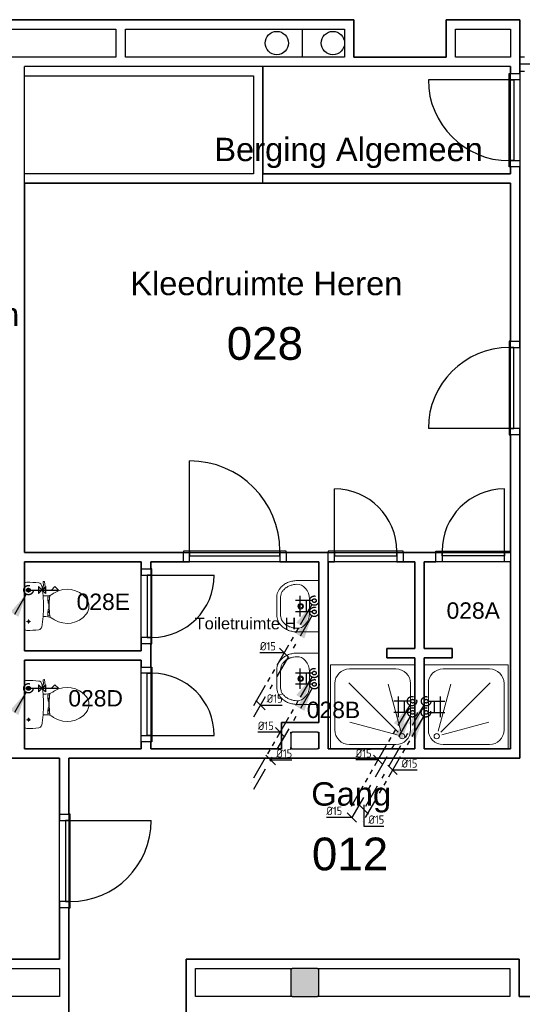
# Model space of a CAD drawing. Header units: millimetres. Extents: x -110 to 230337154, y -20 to 1103899040.
# Tile 10 of 58: x 115150626 to 115156002, y 551923120 to 551933652. Entities that reach past the tile are written whole.
import ezdxf

# ---------------------------------------------------------------- set-up
doc = ezdxf.new("R2010")
doc.units = ezdxf.units.MM
doc.header["$LTSCALE"] = 50
for name, pattern in [('2322109', [10, 5, -2, 1, -2]), ('2322109_a', [10, 5, -2, 1, -2]), ('2322110', [10, 5, -1, 1, -1, 1, -1]), ('2322110_a', [10, 5, -1, 1, -1, 1, -1])]:
    doc.linetypes.add(name, pattern=pattern)
doc.layers.get('0').update_dxf_attribs({"lineweight": 5})
for name, color, linetype in [('ONDERLEGGER BOUWKUNDIG', 7, 'Continuous'), ('WL531---', 5, '2322109'), ('WL532---', 1, '2322110'), ('WM531---', 1, 'Continuous'), ('WM532---', 1, 'Continuous')]:
    doc.layers.add(name, color=color, linetype=linetype)
doc.styles.add('Arial', font='arial.ttf', dxfattribs={"height": 5})
doc.styles.add('Arial_1', font='arial.ttf', dxfattribs={"height": 250})
doc.styles.add('DVD_VBC_Arial', font='arial.ttf')
doc.styles.add('STABICAD-018', font='ISOCP.SHX', dxfattribs={"height": 90})

# ---------------------------------------------------------------- blocks, each defined once
blk = doc.blocks.new('DVDVB_74_-S-_Toilet')
at = {"color": 0, "linetype": 'ByBlock', "lineweight": -2}
for p, q in [((248, 0), (-248, 0)), ((-143, -45), (-184, -45)), ((-163, -66), (-163, -24)), ((193, -45), (152, -45)), ((173, -65), (173, -25)), ((-111, -200), (-111, -230)), ((111, -230), (111, -200)), ((178, -192), (183, -206)), ((181, -202), (210, -196)), ((211, -197), (208, -187)), ((222, -205), (259, -200)), ((264, -204), (266, -210)), ((-101, -271), (-101, -250)), ((-101, -250), (-57, -250)), ((-67, -250), (-67, -268)), ((-57, -250), (-57, -267)), ((-57, -255), (-35, -255)), ((-35, -255), (-35, -260)), ((-35, -260), (35, -260)), ((35, -255), (35, -260)), ((57, -255), (35, -255)), ((57, -250), (57, -266)), ((101, -250), (57, -250)), ((67, -250), (67, -267)), ((101, -270), (101, -250)), ((262, -216), (210, -224))]:
    blk.add_line(p, q, dxfattribs=at)
for centre in [(-163, -46), (173, -46)]:
    blk.add_circle(centre, 12, dxfattribs=at)
for centre, radius, start, end in [((-214, -28), 43.4, 141.7698, 181.0192), ((892, -28), 1150, 180, 186.3309), ((214, -28), 43.4, 358.9808, 38.2302), ((-893, -28), 1150, 353.6509, 0), ((-217, -151), 34, 186.3309, 259.2904), ((0, 994), 1200, 259.2904, 264.6981), ((0, 992), 1197, 264.6981, 275.3019), ((0, 994), 1200, 275.3019, 280.7271), ((207, -200), 25, 195.9272, 278.4779), ((220, -196), 10, 191.8886, 277.2238), ((217, -152), 33.5, 280.7271, 353.6509), ((260, -206), 5, 15.7398, 97.2238), ((241, -554), 450, 146.1571, 148.9077), ((-240, -231), 129, 326.1571, 0), ((-101, -292), 20, 96.9358, 142.58), ((9, -1192), 926, 84.3005, 96.9358), ((99, -290), 20, 37.7817, 84.3005), ((240, -231), 129, 180, 213.8429), ((-241, -554), 450, 31.0923, 33.8429), ((261, -212), 5, 278.4779, 15.7398), ((80, -457), 263, 148.9077, 230.8792), ((-81, -457), 263, 309.1208, 31.0923), ((0, -556), 135, 230.8792, 309.1208)]:
    blk.add_arc(centre, radius, start, end, dxfattribs=at)
blk = doc.blocks.new('DVDVB_74_-S-_Wasbak')
at = {"color": 0, "linetype": 'ByBlock', "lineweight": -2}
blk.add_line((-79, -100), (79, -100), dxfattribs=at)
for radius in [30, 20]:
    blk.add_circle((0, -196), radius, dxfattribs=at)
blk.add_ellipse((-96, -211), major_axis=(136, 40), ratio=0.751905, start_param=1.224555, end_param=2.997882, dxfattribs=at)
at = {"color": 0, "linetype": 'ByBlock', "lineweight": -2, "extrusion": (0, 0, -1)}
blk.add_ellipse((96, -211), major_axis=(-136, 40), ratio=0.751905, start_param=1.224555, end_param=2.997882, dxfattribs=at)
at = {"color": 0, "linetype": 'ByBlock', "lineweight": -2}
for points in [[(-275, 0), (-275, -118), (-275, -235)], [(275, 0), (0, 0), (-275, 0)], [(275, -236), (275, -118), (275, 0)], [(-92, -451), (0, -450), (91, -450)]]:
    blk.add_open_spline(points, degree=2, dxfattribs=at)
for points in [[(-275, -235), (-270, -456), (-92, -451)], [(91, -450), (270, -456), (275, -236)]]:
    blk.add_rational_spline(points, [1, 0.707108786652, 1], degree=2, dxfattribs=at)
blk.add_rational_spline([(235, -235), (231, -415), (92, -411), (92, -410), (91, -410), (0, -410), (-91, -410), (-92, -410), (-93, -411), (-231, -415), (-235, -235)], [1, 0.707108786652, 1, 1, 1, 1, 1, 1, 1, 0.707108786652, 1], degree=2, knots=[0, 0, 0, 0.2, 0.2, 0.4, 0.4, 0.6, 0.6, 0.8, 0.8, 1, 1, 1], dxfattribs=at)
blk = doc.blocks.new('DVDVB_74_-S-_Douchebak')
at = {"color": 0, "linetype": 'ByBlock', "lineweight": -2}
for p, q in [((0.225, 0.95), (0.775, 0.95)), ((0.05, 0.225), (0.05, 0.775)), ((0.166, 0.209), (0.316, 0.77)), ((0.784, 0.784), (0.199, 0.199)), ((0.95, 0.775), (0.95, 0.225)), ((0.209, 0.166), (0.77, 0.316)), ((0.775, 0.05), (0.225, 0.05))]:
    blk.add_line(p, q, dxfattribs=at)
at = {"color": 0, "linetype": 'ByBlock', "lineweight": -2, "flags": 128}
blk.add_lwpolyline([(0, 1), (0, 0), (1, 0), (1, 1)], close=True, dxfattribs=at)
at = {"color": 0, "linetype": 'ByBlock', "lineweight": -2}
blk.add_circle((0.15, 0.15), 0.0315, dxfattribs=at)
at = {"color": 0, "linetype": 'ByBlock', "lineweight": -2, "extrusion": (0, 0, -1)}
for centre, start, end in [((-0.225, 0.775), 0, 90), ((-0.775, 0.775), 90, 180), ((-0.225, 0.225), 270, 0), ((-0.775, 0.225), 180, 270)]:
    blk.add_arc(centre, 0.175, start, end, dxfattribs=at)
blk = doc.blocks.new('*U228')
at = {"color": 0, "linetype": '2322109'}
blk.add_circle((0, 0), 20, dxfattribs=at)
at = {"color": 1, "style": 'DVD_VBC_Arial'}
blk.add_attdef('PRODUCTCODE', (0, 0), '', height=1.8, dxfattribs=at)
at = {"color": 2, "style": 'DVD_VBC_Arial'}
for tag in ['CODE', 'CODE2', 'INDICATIONTEXT', 'LABEL', 'POSITIONCODE', 'SECTIONCODE']:
    blk.add_attdef(tag, (0, 0), '', height=1.2, dxfattribs=at)
blk = doc.blocks.new('*U229')
at = {"color": 0, "linetype": '2322110'}
blk.add_circle((0, 0), 20, dxfattribs=at)
at = {"color": 1, "style": 'DVD_VBC_Arial'}
blk.add_attdef('PRODUCTCODE', (0, 0), '', height=1.8, dxfattribs=at)
at = {"color": 2, "style": 'DVD_VBC_Arial'}
for tag in ['CODE', 'CODE2', 'INDICATIONTEXT', 'LABEL', 'POSITIONCODE', 'SECTIONCODE']:
    blk.add_attdef(tag, (0, 0), '', height=1.2, dxfattribs=at)
blk = doc.blocks.new('TAP_MIXER_BATH_120_COLD')
at = {"color": 0, "linetype": 'Continuous'}
for p, q in [((-50, 130), (170, 130)), ((0, 0), (0, 180)), ((120, 0), (120, 180)), ((0, 65), (120, 65))]:
    blk.add_line(p, q, dxfattribs=at)
blk = doc.blocks.new('*U230')
at = {"color": 0, "linetype": '2322109'}
blk.add_circle((0, 0), 20, dxfattribs=at)
at = {"color": 1, "style": 'DVD_VBC_Arial'}
blk.add_attdef('PRODUCTCODE', (0, 0), '', height=1.8, dxfattribs=at)
at = {"color": 2, "style": 'DVD_VBC_Arial'}
for tag in ['CODE', 'CODE2', 'INDICATIONTEXT', 'LABEL', 'POSITIONCODE', 'SECTIONCODE']:
    blk.add_attdef(tag, (0, 0), '', height=1.2, dxfattribs=at)
blk = doc.blocks.new('*U231')
at = {"color": 0, "linetype": '2322110'}
blk.add_circle((0, 0), 20, dxfattribs=at)
at = {"color": 1, "style": 'DVD_VBC_Arial'}
blk.add_attdef('PRODUCTCODE', (0, 0), '', height=1.8, dxfattribs=at)
at = {"color": 2, "style": 'DVD_VBC_Arial'}
for tag in ['CODE', 'CODE2', 'INDICATIONTEXT', 'LABEL', 'POSITIONCODE', 'SECTIONCODE']:
    blk.add_attdef(tag, (0, 0), '', height=1.2, dxfattribs=at)
blk = doc.blocks.new('*U232')
at = {"color": 0, "linetype": '2322109'}
blk.add_circle((0, 0), 20, dxfattribs=at)
at = {"color": 1, "style": 'DVD_VBC_Arial'}
blk.add_attdef('PRODUCTCODE', (0, 0), '', height=1.8, dxfattribs=at)
at = {"color": 2, "style": 'DVD_VBC_Arial'}
for tag in ['CODE', 'CODE2', 'INDICATIONTEXT', 'LABEL', 'POSITIONCODE', 'SECTIONCODE']:
    blk.add_attdef(tag, (0, 0), '', height=1.2, dxfattribs=at)
blk = doc.blocks.new('*U233')
at = {"color": 0, "linetype": '2322110'}
blk.add_circle((0, 0), 20, dxfattribs=at)
at = {"color": 1, "style": 'DVD_VBC_Arial'}
blk.add_attdef('PRODUCTCODE', (0, 0), '', height=1.8, dxfattribs=at)
at = {"color": 2, "style": 'DVD_VBC_Arial'}
for tag in ['CODE', 'CODE2', 'INDICATIONTEXT', 'LABEL', 'POSITIONCODE', 'SECTIONCODE']:
    blk.add_attdef(tag, (0, 0), '', height=1.2, dxfattribs=at)
blk = doc.blocks.new('*U234')
at = {"color": 0, "linetype": '2322109'}
blk.add_circle((0, 0), 20, dxfattribs=at)
at = {"color": 1, "style": 'DVD_VBC_Arial'}
blk.add_attdef('PRODUCTCODE', (0, 0), '', height=1.8, dxfattribs=at)
at = {"color": 2, "style": 'DVD_VBC_Arial'}
for tag in ['CODE', 'CODE2', 'INDICATIONTEXT', 'LABEL', 'POSITIONCODE', 'SECTIONCODE']:
    blk.add_attdef(tag, (0, 0), '', height=1.2, dxfattribs=at)
blk = doc.blocks.new('TAP_TOILET_COLD')
at = {"color": 0, "linetype": 'Continuous'}
for p, q in [((0, 300), (-37.5, 261)), ((-37.5, 261), (0, 225)), ((0, 0), (0, 300)), ((37.5, 162.5), (-37.5, 87.5)), ((-37.5, 162.5), (37.5, 87.5)), ((-37.5, 162.5), (37.5, 162.5)), ((-37.5, 87.5), (37.5, 87.5))]:
    blk.add_line(p, q, dxfattribs=at)
blk = doc.blocks.new('*U235')
at = {"color": 0, "linetype": '2322109'}
blk.add_circle((0, 0), 20, dxfattribs=at)
at = {"color": 1, "style": 'DVD_VBC_Arial'}
blk.add_attdef('PRODUCTCODE', (0, 0), '', height=1.8, dxfattribs=at)
at = {"color": 2, "style": 'DVD_VBC_Arial'}
for tag in ['CODE', 'CODE2', 'INDICATIONTEXT', 'LABEL', 'POSITIONCODE', 'SECTIONCODE']:
    blk.add_attdef(tag, (0, 0), '', height=1.2, dxfattribs=at)
blk = doc.blocks.new('*U425')
at = {"linetype": '2322109'}
blk.add_hatch(color=2, dxfattribs=at).paths.add_polyline_path([(-25, -43), (-107, -285), (-193, -235)], flags=0)
at = {"color": 0, "linetype": '2322109'}
blk.add_line((0, 0), (0, 0, 1), dxfattribs=at)
at = {"color": 2, "linetype": '2322109_a'}
blk.add_line((-25, -43, 1), (-675, -1169, 1), dxfattribs=at)
at = {"color": 2, "linetype": '2322109'}
blk.add_circle((0, 0, 1), 50, dxfattribs=at)
at = {"color": 2}
for tag, p, style in [('POSITIONCODE', (150, 150), 'DVD_VBC_Arial'), ('SECTIONCODE', (150, 150), 'DVD_VBC_Arial'), ('CODE', (0, 100), 'STABICAD-018'), ('FLOORCODE', (0, 0, -50), 'STABICAD-018')]:
    blk.add_attdef(tag, p, '', height=1.2, dxfattribs=dict(at, style=style))
blk = doc.blocks.new('*U424')
at = {"linetype": '2322109'}
blk.add_hatch(color=2, dxfattribs=at).paths.add_polyline_path([(-25, -43), (-107, -285), (-193, -235)], flags=0)
at = {"color": 0, "linetype": '2322109'}
blk.add_line((0, 0), (0, 0, 1), dxfattribs=at)
at = {"color": 2, "linetype": '2322109_a'}
blk.add_line((-25, -43, 1), (-675, -1169, 1), dxfattribs=at)
at = {"color": 2, "linetype": '2322109'}
blk.add_circle((0, 0, 1), 50, dxfattribs=at)
at = {"color": 2}
for tag, p, style in [('POSITIONCODE', (150, 150), 'DVD_VBC_Arial'), ('SECTIONCODE', (150, 150), 'DVD_VBC_Arial'), ('CODE', (0, 100), 'STABICAD-018'), ('FLOORCODE', (0, 0, -50), 'STABICAD-018')]:
    blk.add_attdef(tag, p, '', height=1.2, dxfattribs=dict(at, style=style))
blk = doc.blocks.new('*U413')
at = {"linetype": '2322110'}
blk.add_hatch(color=2, dxfattribs=at).paths.add_polyline_path([(-25, -43), (-107, -285), (-193, -235)], flags=0)
at = {"color": 0, "linetype": '2322110'}
blk.add_line((0, 0), (0, 0, 1), dxfattribs=at)
at = {"color": 2, "linetype": '2322110_a'}
blk.add_line((-25, -43, 1), (-675, -1169, 1), dxfattribs=at)
at = {"color": 2, "linetype": '2322110'}
blk.add_circle((0, 0, 1), 50, dxfattribs=at)
at = {"color": 2}
for tag, p, style in [('POSITIONCODE', (150, 150), 'DVD_VBC_Arial'), ('SECTIONCODE', (150, 150), 'DVD_VBC_Arial'), ('CODE', (0, 100), 'STABICAD-018'), ('FLOORCODE', (0, 0, -50), 'STABICAD-018')]:
    blk.add_attdef(tag, p, '', height=1.2, dxfattribs=dict(at, style=style))
blk = doc.blocks.new('*U404')
at = {"linetype": '2322109'}
blk.add_hatch(color=2, dxfattribs=at).paths.add_polyline_path([(-25, -43), (-107, -285), (-193, -235)], flags=0)
at = {"color": 0, "linetype": '2322109'}
blk.add_line((0, 0), (0, 0, 1), dxfattribs=at)
at = {"color": 2, "linetype": '2322109_a'}
blk.add_line((-25, -43, 1), (-675, -1169, 1), dxfattribs=at)
at = {"color": 2, "linetype": '2322109'}
blk.add_circle((0, 0, 1), 50, dxfattribs=at)
at = {"color": 2}
for tag, p, style in [('POSITIONCODE', (150, 150), 'DVD_VBC_Arial'), ('SECTIONCODE', (150, 150), 'DVD_VBC_Arial'), ('CODE', (0, 100), 'STABICAD-018'), ('FLOORCODE', (0, 0, -50), 'STABICAD-018')]:
    blk.add_attdef(tag, p, '', height=1.2, dxfattribs=dict(at, style=style))
blk = doc.blocks.new('*U412')
at = {"linetype": '2322110'}
blk.add_hatch(color=2, dxfattribs=at).paths.add_polyline_path([(-25, -43), (-107, -285), (-193, -235)], flags=0)
at = {"color": 0, "linetype": '2322110'}
blk.add_line((0, 0), (0, 0, 1), dxfattribs=at)
at = {"color": 2, "linetype": '2322110_a'}
blk.add_line((-25, -43, 1), (-675, -1169, 1), dxfattribs=at)
at = {"color": 2, "linetype": '2322110'}
blk.add_circle((0, 0, 1), 50, dxfattribs=at)
at = {"color": 2}
for tag, p, style in [('POSITIONCODE', (150, 150), 'DVD_VBC_Arial'), ('SECTIONCODE', (150, 150), 'DVD_VBC_Arial'), ('CODE', (0, 100), 'STABICAD-018'), ('FLOORCODE', (0, 0, -50), 'STABICAD-018')]:
    blk.add_attdef(tag, p, '', height=1.2, dxfattribs=dict(at, style=style))
blk = doc.blocks.new('*U405')
at = {"linetype": '2322109'}
blk.add_hatch(color=2, dxfattribs=at).paths.add_polyline_path([(-25, -43), (-107, -285), (-193, -235)], flags=0)
at = {"color": 0, "linetype": '2322109'}
blk.add_line((0, 0), (0, 0, 1), dxfattribs=at)
at = {"color": 2, "linetype": '2322109_a'}
blk.add_line((-25, -43, 1), (-675, -1169, 1), dxfattribs=at)
at = {"color": 2, "linetype": '2322109'}
blk.add_circle((0, 0, 1), 50, dxfattribs=at)
at = {"color": 2}
for tag, p, style in [('POSITIONCODE', (150, 150), 'DVD_VBC_Arial'), ('SECTIONCODE', (150, 150), 'DVD_VBC_Arial'), ('CODE', (0, 100), 'STABICAD-018'), ('FLOORCODE', (0, 0, -50), 'STABICAD-018')]:
    blk.add_attdef(tag, p, '', height=1.2, dxfattribs=dict(at, style=style))
blk = doc.blocks.new('*U407')
at = {"linetype": '2322109'}
blk.add_hatch(color=2, dxfattribs=at).paths.add_polyline_path([(-25, -43), (-107, -285), (-193, -235)], flags=0)
at = {"color": 0, "linetype": '2322109'}
blk.add_line((0, 0), (0, 0, 1), dxfattribs=at)
at = {"color": 2, "linetype": '2322109_a'}
blk.add_line((-25, -43, 1), (-675, -1169, 1), dxfattribs=at)
at = {"color": 2, "linetype": '2322109'}
blk.add_circle((0, 0, 1), 50, dxfattribs=at)
at = {"color": 2}
for tag, p, style in [('POSITIONCODE', (150, 150), 'DVD_VBC_Arial'), ('SECTIONCODE', (150, 150), 'DVD_VBC_Arial'), ('CODE', (0, 100), 'STABICAD-018'), ('FLOORCODE', (0, 0, -50), 'STABICAD-018')]:
    blk.add_attdef(tag, p, '', height=1.2, dxfattribs=dict(at, style=style))
blk = doc.blocks.new('*U411')
at = {"linetype": '2322110'}
blk.add_hatch(color=2, dxfattribs=at).paths.add_polyline_path([(-25, -43), (-107, -285), (-193, -235)], flags=0)
at = {"color": 0, "linetype": '2322110'}
blk.add_line((0, 0), (0, 0, 1), dxfattribs=at)
at = {"color": 2, "linetype": '2322110_a'}
blk.add_line((-25, -43, 1), (-675, -1169, 1), dxfattribs=at)
at = {"color": 2, "linetype": '2322110'}
blk.add_circle((0, 0, 1), 50, dxfattribs=at)
at = {"color": 2}
for tag, p, style in [('POSITIONCODE', (150, 150), 'DVD_VBC_Arial'), ('SECTIONCODE', (150, 150), 'DVD_VBC_Arial'), ('CODE', (0, 100), 'STABICAD-018'), ('FLOORCODE', (0, 0, -50), 'STABICAD-018')]:
    blk.add_attdef(tag, p, '', height=1.2, dxfattribs=dict(at, style=style))
blk = doc.blocks.new('*U410')
at = {"linetype": '2322110'}
blk.add_hatch(color=2, dxfattribs=at).paths.add_polyline_path([(-25, -43), (-107, -285), (-193, -235)], flags=0)
at = {"color": 0, "linetype": '2322110'}
blk.add_line((0, 0), (0, 0, 1), dxfattribs=at)
at = {"color": 2, "linetype": '2322110_a'}
blk.add_line((-25, -43, 1), (-675, -1169, 1), dxfattribs=at)
at = {"color": 2, "linetype": '2322110'}
blk.add_circle((0, 0, 1), 50, dxfattribs=at)
at = {"color": 2}
for tag, p, style in [('POSITIONCODE', (150, 150), 'DVD_VBC_Arial'), ('SECTIONCODE', (150, 150), 'DVD_VBC_Arial'), ('CODE', (0, 100), 'STABICAD-018'), ('FLOORCODE', (0, 0, -50), 'STABICAD-018')]:
    blk.add_attdef(tag, p, '', height=1.2, dxfattribs=dict(at, style=style))
blk = doc.blocks.new('*U408')
at = {"linetype": '2322109'}
blk.add_hatch(color=2, dxfattribs=at).paths.add_polyline_path([(-25, -43), (-107, -285), (-193, -235)], flags=0)
at = {"color": 0, "linetype": '2322109'}
blk.add_line((0, 0), (0, 0, 1), dxfattribs=at)
at = {"color": 2, "linetype": '2322109_a'}
blk.add_line((-25, -43, 1), (-675, -1169, 1), dxfattribs=at)
at = {"color": 2, "linetype": '2322109'}
blk.add_circle((0, 0, 1), 50, dxfattribs=at)
at = {"color": 2}
for tag, p, style in [('POSITIONCODE', (150, 150), 'DVD_VBC_Arial'), ('SECTIONCODE', (150, 150), 'DVD_VBC_Arial'), ('CODE', (0, 100), 'STABICAD-018'), ('FLOORCODE', (0, 0, -50), 'STABICAD-018')]:
    blk.add_attdef(tag, p, '', height=1.2, dxfattribs=dict(at, style=style))
blk = doc.blocks.new('*U414')
at = {"color": 0, "linetype": 'Continuous'}
for p, q in [((-43, 0), (-259, 0)), ((-50, 50), (50, -50)), ((0, 0), (-43, 0))]:
    blk.add_line(p, q, dxfattribs=at)
at = {"color": 0, "linetype": 'Continuous', "style": 'STABICAD-018'}
blk.add_text('%%c15', height=90, dxfattribs=at).set_placement((-259, 25))
at = {"color": 2, "style": 'DVD_VBC_Arial'}
blk.add_attdef('CODE', (0, 0), '', height=1.2, dxfattribs=at)
blk = doc.blocks.new('*U415')
at = {"color": 0, "linetype": 'Continuous'}
for p, q in [((50, -50), (-50, 50)), ((0, 0), (17, 0)), ((17, 0), (232, 0))]:
    blk.add_line(p, q, dxfattribs=at)
at = {"color": 0, "linetype": 'Continuous', "style": 'STABICAD-018'}
blk.add_text('%%c15', height=90, dxfattribs=at).set_placement((67, 25))
at = {"color": 2, "style": 'DVD_VBC_Arial'}
blk.add_attdef('CODE', (0, 0), '', height=1.2, dxfattribs=at)
blk = doc.blocks.new('*U416')
at = {"color": 0, "linetype": 'Continuous'}
for p, q in [((-22, 0), (-237, 0)), ((-50, 50), (50, -50)), ((0, 0), (-22, 0))]:
    blk.add_line(p, q, dxfattribs=at)
at = {"color": 0, "linetype": 'Continuous', "style": 'STABICAD-018'}
blk.add_text('%%c15', height=90, dxfattribs=at).set_placement((-237, 25))
at = {"color": 2, "style": 'DVD_VBC_Arial'}
blk.add_attdef('CODE', (0, 0), '', height=1.2, dxfattribs=at)
blk = doc.blocks.new('*U417')
at = {"color": 0, "linetype": 'Continuous'}
for p, q in [((50, -50), (-50, 50)), ((0, 0), (11, 0)), ((11, 0), (227, 0))]:
    blk.add_line(p, q, dxfattribs=at)
at = {"color": 0, "linetype": 'Continuous', "style": 'STABICAD-018'}
blk.add_text('%%c15', height=90, dxfattribs=at).set_placement((61, 25))
at = {"color": 2, "style": 'DVD_VBC_Arial'}
blk.add_attdef('CODE', (0, 0), '', height=1.2, dxfattribs=at)
blk = doc.blocks.new('*U418')
at = {"color": 0, "linetype": 'Continuous'}
for p, q in [((-23, 0), (-239, 0)), ((-50, 50), (50, -50)), ((0, 0), (-23, 0))]:
    blk.add_line(p, q, dxfattribs=at)
at = {"color": 0, "linetype": 'Continuous', "style": 'STABICAD-018'}
blk.add_text('%%c15', height=90, dxfattribs=at).set_placement((-239, 25))
at = {"color": 2, "style": 'DVD_VBC_Arial'}
blk.add_attdef('CODE', (0, 0), '', height=1.2, dxfattribs=at)
blk = doc.blocks.new('*U419')
at = {"color": 0, "linetype": 'Continuous'}
for p, q in [((-57, 0), (-272, 0)), ((0, 0), (-57, 0)), ((-50, 50), (50, -50))]:
    blk.add_line(p, q, dxfattribs=at)
at = {"color": 0, "linetype": 'Continuous', "style": 'STABICAD-018'}
blk.add_text('%%c15', height=90, dxfattribs=at).set_placement((-272, 25))
at = {"color": 2, "style": 'DVD_VBC_Arial'}
blk.add_attdef('CODE', (0, 0), '', height=1.2, dxfattribs=at)
blk = doc.blocks.new('*U420')
at = {"color": 0, "linetype": 'Continuous'}
for p, q in [((50, -50), (-50, 50)), ((0, 0), (45, 0)), ((45, 0), (261, 0))]:
    blk.add_line(p, q, dxfattribs=at)
at = {"color": 0, "linetype": 'Continuous', "style": 'STABICAD-018'}
blk.add_text('%%c15', height=90, dxfattribs=at).set_placement((95, 25))
at = {"color": 2, "style": 'DVD_VBC_Arial'}
blk.add_attdef('CODE', (0, 0), '', height=1.2, dxfattribs=at)
blk = doc.blocks.new('*U421')
at = {"color": 0, "linetype": 'Continuous'}
for p, q in [((50, -50), (-50, 50)), ((0, 50), (0, -179)), ((0, -179), (216, -179))]:
    blk.add_line(p, q, dxfattribs=at)
at = {"color": 0, "linetype": 'Continuous', "style": 'STABICAD-018'}
blk.add_text('%%c15', height=90, dxfattribs=at).set_placement((50, -154))
at = {"color": 2, "style": 'DVD_VBC_Arial'}
blk.add_attdef('CODE', (0, 0), '', height=1.2, dxfattribs=at)

msp = doc.modelspace()

# ---------------------------------------------------------------- hatches: boundary and pattern name
at = {"layer": 'ONDERLEGGER BOUWKUNDIG', "transparency": 33554559}
h = msp.add_hatch(color=256, dxfattribs=at)
h.dxf.hatch_style = 1
h.paths.add_polyline_path([(115153541, 551923202), (115153811, 551923202), (115153826, 551923217), (115153826, 551923487), (115153811, 551923502), (115153541, 551923502), (115153526, 551923487), (115153526, 551923217)])

# ---------------------------------------------------------------- linework, layer by layer
at = {"layer": 'ONDERLEGGER BOUWKUNDIG'}
for p, q in [((115145926, 551933652), (115154201, 551933652)), ((115154201, 551933652), (115149426, 551933652)), ((115154201, 551933252), (115154201, 551933652)), ((115154201, 551933652), (115154201, 551933252)), ((115155187.1, 551933652), (115155187.1, 551933252)), ((115155977, 551933652), (115155187.1, 551933652)), ((115155187.1, 551933252), (115155187.1, 551933652)), ((115155187.1, 551933652), (115155977, 551933652)), ((115155977, 551933077.1), (115155977, 551933652)), ((115155977, 551933652), (115155977, 551925752.3)), ((115149811, 551933552), (115151656, 551933552)), ((115151656, 551933552), (115151656, 551933252)), ((115151756, 551933552), (115154101, 551933552)), ((115151756, 551933252), (115151756, 551933552)), ((115153646, 551933552), (115153646, 551933252)), ((115154101, 551933552), (115154101, 551933252)), ((115155287.1, 551933252), (115155287.1, 551933552)), ((115155287.1, 551933552), (115155877, 551933552)), ((115155877, 551933552), (115155877, 551933252)), ((115151656, 551933252), (115149811, 551933252)), ((115154101, 551933252), (115151756, 551933252)), ((115155187.1, 551933252), (115154201, 551933252)), ((115154201, 551933252), (115155187.1, 551933252)), ((115155877, 551933252), (115155287.1, 551933252)), ((115150676, 551927952.3), (115150676, 551933152)), ((115155877, 551933152), (115150676, 551933152)), ((115153226, 551931902.3), (115153226, 551933152)), ((115155877, 551933152), (115153226, 551933152)), ((115153226, 551933152), (115153226, 551932002.3)), ((115155877, 551933152), (115155877, 551933077.1)), ((115155877, 551932002.3), (115155877, 551933152)), ((115157632.6, 551933177), (115155977, 551933177)), ((115150676, 551933052), (115153126, 551933052)), ((115153126, 551933052), (115153126, 551932002.3)), ((115155863, 551933077.1), (115155877, 551933077.1)), ((115155863, 551933010.1), (115155863, 551933077.1)), ((115155877, 551933077.1), (115155977, 551933077.1)), ((115155977, 551933077.1), (115155977, 551933010.1)), ((115155863, 551933010.1), (115154997, 551933010.1)), ((115155863, 551933010.1), (115155913, 551933010.1)), ((115155863, 551932144.1), (115155863, 551933010.1)), ((115155977, 551933010.1), (115155863, 551933010.1)), ((115155913, 551933010.1), (115155913, 551932144.1)), ((115155913, 551932144.1), (115155863, 551932144.1)), ((115155863, 551932144.1), (115155977, 551932144.1)), ((115155863, 551932077.1), (115155863, 551932144.1)), ((115155877, 551932077.1), (115155863, 551932077.1)), ((115155977, 551932077.1), (115155877, 551932077.1)), ((115155877, 551932077.1), (115155877, 551932002.3)), ((115155977, 551932144.1), (115155977, 551932077.1)), ((115155977, 551930212), (115155977, 551932077.1)), ((115153126, 551932002.3), (115150676, 551932002.3)), ((115155877, 551932002.3), (115153226, 551932002.3)), ((115153226, 551932002.3), (115155877, 551932002.3)), ((115150676, 551931902.3), (115155877, 551931902.3)), ((115155877, 551931902.3), (115150676, 551931902.3)), ((115150676, 551931902.3), (115150676, 551927952.3)), ((115155877, 551931902.3), (115155877, 551930212)), ((115155877, 551927952.3), (115155877, 551931902.3)), ((115155877, 551930212), (115155863, 551930212)), ((115155863, 551930212), (115155863, 551930145)), ((115155877, 551930212), (115155977, 551930212)), ((115155977, 551930145), (115155977, 551930212)), ((115155863, 551930145), (115155863, 551929279)), ((115155913, 551930145), (115155863, 551930145)), ((115155863, 551930145), (115155977, 551930145)), ((115155913, 551929279), (115155913, 551930145)), ((115155863, 551929279), (115154997, 551929279)), ((115155863, 551929279), (115155913, 551929279)), ((115155977, 551929279), (115155863, 551929279)), ((115155863, 551929279), (115155863, 551929212)), ((115155977, 551929212), (115155977, 551929279)), ((115155863, 551929212), (115155877, 551929212)), ((115155977, 551929212), (115155877, 551929212)), ((115155877, 551929212), (115155877, 551925852.3)), ((115155977, 551925752.3), (115155977, 551929212)), ((115152444, 551927966.3), (115152444, 551928932.3)), ((115153994, 551927966.3), (115153994, 551928632.3)), ((115155810, 551927966.3), (115155810, 551928632.3)), ((115152444, 551927966.3), (115152377, 551927966.3)), ((115152377, 551927966.3), (115152377, 551927952.3)), ((115153410, 551927966.3), (115152444, 551927966.3)), ((115152444, 551927966.3), (115152444, 551927916.3)), ((115152444, 551927852.3), (115152444, 551927966.3)), ((115153410, 551927916.3), (115153410, 551927966.3)), ((115153477, 551927966.3), (115153410, 551927966.3)), ((115153410, 551927966.3), (115153410, 551927852.3)), ((115153477, 551927952.3), (115153477, 551927966.3)), ((115153994, 551927966.3), (115153927, 551927966.3)), ((115153927, 551927966.3), (115153927, 551927952.3)), ((115154660, 551927966.3), (115153994, 551927966.3)), ((115153994, 551927966.3), (115153994, 551927916.3)), ((115153994, 551927852.3), (115153994, 551927966.3)), ((115154660, 551927916.3), (115154660, 551927966.3)), ((115154727, 551927966.3), (115154660, 551927966.3)), ((115154660, 551927966.3), (115154660, 551927852.3)), ((115154727, 551927952.3), (115154727, 551927966.3)), ((115155077, 551927966.3), (115155144, 551927966.3)), ((115155077, 551927952.3), (115155077, 551927966.3)), ((115155144, 551927916.3), (115155144, 551927966.3)), ((115155144, 551927966.3), (115155810, 551927966.3)), ((115155144, 551927966.3), (115155144, 551927852.3)), ((115155810, 551927966.3), (115155810, 551927916.3)), ((115155810, 551927966.3), (115155877, 551927966.3)), ((115155810, 551927852.3), (115155810, 551927966.3)), ((115152377, 551927952.3), (115150676, 551927952.3)), ((115150676, 551927952.3), (115155877, 551927952.3)), ((115152377, 551927852.3), (115152377, 551927952.3)), ((115152444, 551927916.3), (115153410, 551927916.3)), ((115153927, 551927952.3), (115153477, 551927952.3)), ((115153477, 551927952.3), (115153477, 551927852.3)), ((115153927, 551925852.3), (115153927, 551927952.3)), ((115153994, 551927916.3), (115154660, 551927916.3)), ((115155077, 551927952.3), (115154727, 551927952.3)), ((115154727, 551927952.3), (115154727, 551927852.3)), ((115155077, 551927852.3), (115155077, 551927952.3)), ((115155810, 551927916.3), (115155144, 551927916.3)), ((115150676, 551927852.3), (115151927, 551927852.3)), ((115150676, 551926902.3), (115150676, 551927852.3)), ((115151927, 551927852.3), (115150676, 551927852.3)), ((115150676, 551927852.3), (115150676, 551926902.3)), ((115151927, 551927852.3), (115151927, 551927777.3)), ((115151927, 551926902.3), (115151927, 551927852.3)), ((115151927, 551927777.3), (115152027, 551927777.3)), ((115151927, 551927777.3), (115151927, 551927710.3)), ((115152027, 551927852.3), (115152377, 551927852.3)), ((115152027, 551927777.3), (115152027, 551927852.3)), ((115153827, 551927852.3), (115152027, 551927852.3)), ((115152027, 551927852.3), (115152027, 551925852.3)), ((115152041, 551927777.3), (115152027, 551927777.3)), ((115152041, 551927710.3), (115152041, 551927777.3)), ((115152377, 551927852.3), (115152444, 551927852.3)), ((115153410, 551927852.3), (115153477, 551927852.3)), ((115153477, 551927852.3), (115153827, 551927852.3)), ((115153827, 551927852.3), (115153827, 551926132.3)), ((115153827, 551926132.3), (115153827, 551927852.3)), ((115153927, 551927852.3), (115153994, 551927852.3)), ((115154852, 551927852.3), (115153927, 551927852.3)), ((115153927, 551927852.3), (115153927, 551925852.3)), ((115154660, 551927852.3), (115154727, 551927852.3)), ((115154727, 551927852.3), (115154852, 551927852.3)), ((115154852, 551927852.3), (115154852, 551926927.3)), ((115154852, 551926927.3), (115154852, 551927852.3)), ((115154952, 551926927.3), (115154952, 551927852.3)), ((115154952, 551927852.3), (115155077, 551927852.3)), ((115155877, 551927852.3), (115154952, 551927852.3)), ((115154952, 551927852.3), (115154952, 551926927.3)), ((115155144, 551927852.3), (115155077, 551927852.3)), ((115155877, 551927852.3), (115155810, 551927852.3)), ((115155877, 551925852.3), (115155877, 551927852.3)), ((115151927, 551927710.3), (115152041, 551927710.3)), ((115152041, 551927710.3), (115151991, 551927710.3)), ((115151991, 551927710.3), (115151991, 551927044.3)), ((115152041, 551927710.3), (115152707, 551927710.3)), ((115152041, 551927044.3), (115152041, 551927710.3)), ((115152041, 551927044.3), (115151927, 551927044.3)), ((115151927, 551927044.3), (115151927, 551926977.3)), ((115151991, 551927044.3), (115152041, 551927044.3)), ((115152041, 551926977.3), (115152041, 551927044.3)), ((115152027, 551926977.3), (115151927, 551926977.3)), ((115151927, 551926977.3), (115151927, 551926902.3)), ((115152027, 551926727.3), (115152027, 551926977.3)), ((115152027, 551926977.3), (115152041, 551926977.3)), ((115154852, 551926927.3), (115154552, 551926927.3)), ((115154552, 551926927.3), (115154552, 551926827.3)), ((115154552, 551926827.3), (115154552, 551926927.3)), ((115154552, 551926927.3), (115154852, 551926927.3)), ((115155252, 551926927.3), (115154952, 551926927.3)), ((115154952, 551926927.3), (115155252, 551926927.3)), ((115155252, 551926827.3), (115155252, 551926927.3)), ((115155252, 551926927.3), (115155252, 551926827.3)), ((115151927, 551926902.3), (115150676, 551926902.3)), ((115150676, 551926902.3), (115151927, 551926902.3)), ((115154552, 551926827.3), (115154852, 551926827.3)), ((115154852, 551926827.3), (115154552, 551926827.3)), ((115154852, 551926827.3), (115154852, 551925852.3)), ((115154852, 551925852.3), (115154852, 551926827.3)), ((115154952, 551925852.3), (115154952, 551926827.3)), ((115154952, 551926827.3), (115155252, 551926827.3)), ((115155252, 551926827.3), (115154952, 551926827.3)), ((115154952, 551926827.3), (115154952, 551925852.3)), ((115150676, 551926802.3), (115151927, 551926802.3)), ((115150676, 551925852.3), (115150676, 551926802.3)), ((115151927, 551926802.3), (115150676, 551926802.3)), ((115150676, 551926802.3), (115150676, 551925852.3)), ((115151927, 551926802.3), (115151927, 551926727.3)), ((115151927, 551925852.3), (115151927, 551926802.3)), ((115151927, 551926727.3), (115152027, 551926727.3)), ((115151927, 551926660.3), (115151927, 551926727.3)), ((115152027, 551926727.3), (115152041, 551926727.3)), ((115152041, 551926727.3), (115152041, 551926660.3)), ((115152041, 551926660.3), (115151927, 551926660.3)), ((115151991, 551926660.3), (115152041, 551926660.3)), ((115151991, 551925994.3), (115151991, 551926660.3)), ((115152041, 551926660.3), (115152041, 551925994.3)), ((115153827, 551926132.3), (115153426, 551926132.3)), ((115153426, 551926132.3), (115153426, 551925852.3)), ((115153426, 551925852.3), (115153426, 551926132.3)), ((115153426, 551926132.3), (115153827, 551926132.3)), ((115151927, 551925994.3), (115152041, 551925994.3)), ((115151927, 551925927.3), (115151927, 551925994.3)), ((115152041, 551925994.3), (115151991, 551925994.3)), ((115152041, 551925994.3), (115152707, 551925994.3)), ((115152041, 551925994.3), (115152041, 551925927.3)), ((115153526, 551926032.3), (115153541, 551926032.3)), ((115153526, 551926017.3), (115153526, 551926032.3)), ((115153541, 551926032.3), (115153526, 551926017.3)), ((115153526, 551926017.3), (115153526, 551925867.3)), ((115153811, 551926032.3), (115153541, 551926032.3)), ((115153811, 551926032.3), (115153827, 551926032.3)), ((115153826, 551926017.3), (115153811, 551926032.3)), ((115153826, 551925867.3), (115153826, 551926017.3)), ((115153827, 551926032.3), (115153827, 551925852.3)), ((115152027, 551925927.3), (115151927, 551925927.3)), ((115151927, 551925927.3), (115151927, 551925852.3)), ((115152027, 551925852.3), (115152027, 551925927.3)), ((115152041, 551925927.3), (115152027, 551925927.3)), ((115153526, 551925852.3), (115153526, 551925867.3)), ((115153526, 551925867.3), (115153541, 551925852.3)), ((115153811, 551925852.3), (115153826, 551925867.3)), ((115147426, 551925752.3), (115151052, 551925752.3)), ((115151052, 551925752.3), (115147426, 551925752.3)), ((115151927, 551925852.3), (115150676, 551925852.3)), ((115150676, 551925852.3), (115151927, 551925852.3)), ((115151052, 551925752.3), (115151052, 551925152.3)), ((115151052, 551923602), (115151052, 551925752.3)), ((115151152, 551925152.3), (115151152, 551925752.3)), ((115151152, 551925752.3), (115155977, 551925752.3)), ((115155977, 551925752.3), (115151152, 551925752.3)), ((115151152, 551925752.3), (115151152, 551917302)), ((115153426, 551925852.3), (115152027, 551925852.3)), ((115152027, 551925852.3), (115153426, 551925852.3)), ((115153541, 551925852.3), (115153526, 551925852.3)), ((115153541, 551925852.3), (115153811, 551925852.3)), ((115153827, 551925852.3), (115153811, 551925852.3)), ((115154852, 551925852.3), (115153927, 551925852.3)), ((115153927, 551925852.3), (115154852, 551925852.3)), ((115155877, 551925852.3), (115154952, 551925852.3)), ((115154952, 551925852.3), (115155877, 551925852.3)), ((115151052, 551925152.3), (115151152, 551925152.3)), ((115151052, 551925152.3), (115151052, 551925085.3)), ((115151166, 551925152.3), (115151152, 551925152.3)), ((115151166, 551925085.3), (115151166, 551925152.3)), ((115151052, 551925085.3), (115151166, 551925085.3)), ((115151166, 551925085.3), (115151116, 551925085.3)), ((115151116, 551925085.3), (115151116, 551924219.3)), ((115151166, 551925085.3), (115152032, 551925085.3)), ((115151166, 551924219.3), (115151166, 551925085.3)), ((115151166, 551924219.3), (115151052, 551924219.3)), ((115151052, 551924219.3), (115151052, 551924152.3)), ((115151116, 551924219.3), (115151166, 551924219.3)), ((115151166, 551924152.3), (115151166, 551924219.3)), ((115151152, 551924152.3), (115151052, 551924152.3)), ((115151052, 551924152.3), (115151052, 551923602)), ((115151152, 551922452), (115151152, 551924152.3)), ((115151152, 551924152.3), (115151166, 551924152.3)), ((115151052, 551923602), (115147426, 551923602)), ((115147426, 551923602), (115151052, 551923602)), ((115155967, 551923602), (115152406, 551923602)), ((115152406, 551923602), (115152406, 551917302)), ((115152406, 551917302), (115152406, 551923602)), ((115152406, 551923602), (115155967, 551923602)), ((115155967, 551923202.3), (115155967, 551923602)), ((115155967, 551923602), (115155967, 551923202.3)), ((115149811, 551923502), (115151052, 551923502)), ((115151052, 551923502), (115151052, 551923202.3)), ((115152506, 551923502), (115153541, 551923502)), ((115152506, 551923202.3), (115152506, 551923502)), ((115153541, 551923502), (115153526, 551923487)), ((115153526, 551923487), (115153526, 551923217)), ((115153811, 551923502), (115153541, 551923502)), ((115153826, 551923487), (115153811, 551923502)), ((115153811, 551923502), (115155867, 551923502)), ((115153826, 551923217), (115153826, 551923487)), ((115155867, 551923502), (115155867, 551923202.3)), ((115151052, 551923202.3), (115149811.2, 551923202.3)), ((115153540.7, 551923202.3), (115152506, 551923202.3)), ((115153526, 551923217), (115153541, 551923202)), ((115153541, 551923202), (115153811, 551923202)), ((115153811, 551923202), (115153826, 551923217)), ((115155867, 551923202.3), (115153811.2, 551923202.3)), ((115157267, 551923202.3), (115155967, 551923202.3)), ((115155967, 551923202.3), (115157267, 551923202.3))]:
    msp.add_line(p, q, dxfattribs=at)
at = {"layer": 'ONDERLEGGER BOUWKUNDIG', "extrusion": (0, 0, -1)}
for p, q in [((115156027, 551933252), (115155977, 551933252)), ((115155977, 551933252), (115155977, 551933102)), ((115155977, 551933102), (115156027, 551933102))]:
    msp.add_line(p, q, dxfattribs=at)
at = {"layer": 'ONDERLEGGER BOUWKUNDIG'}
for centre in [(115153376, 551933402), (115153976, 551933402)]:
    msp.add_circle(centre, 125, dxfattribs=at)
for centre, radius, start, end in [((115155863, 551933010.1), 866, 180, 270), ((115155863, 551929279), 866, 90, 180), ((115152444, 551927966.3), 966, 0, 90), ((115153994, 551927966.3), 666, 0, 90), ((115155810, 551927966.3), 666, 90, 180), ((115152041, 551927710.3), 666, 270, 0), ((115152041, 551925994.3), 666, 0, 90), ((115151166, 551925085.3), 866, 270, 0)]:
    msp.add_arc(centre, radius, start, end, dxfattribs=at)

# ---------------------------------------------------------------- block references
for name, p, rotation in [('DVDVB_74_-S-_Wasbak', (115153827, 551927377.3), 270), ('DVDVB_74_-S-_Toilet', (115150676, 551927377.3), 89.99999999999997), ('DVDVB_74_-S-_Wasbak', (115153827, 551926602.3), 270), ('DVDVB_74_-S-_Toilet', (115150676, 551926327.3), 89.99999999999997)]:
    msp.add_blockref(name, p, dxfattribs=dict(rotation=rotation))
at = {"xscale": -900.3514428, "yscale": 899.9789138}
msp.add_blockref('DVDVB_74_-S-_Douchebak', (115154852, 551925852.3), dxfattribs=at)
at = {"xscale": 900.3514428, "yscale": 899.9789138, "rotation": 359.9999999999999}
msp.add_blockref('DVDVB_74_-S-_Douchebak', (115154952, 551925852.3), dxfattribs=at)
at = {"layer": 'WL531---', "linetype": '2322109'}
for name, p in [('*U425', (115150720.3, 551927550.3, -1)), ('*U234', (115150719.7, 551927549.7, 500)), ('*U404', (115153777.4, 551927317.7, -1)), ('*U228', (115153777.2, 551927317.5, 700)), ('*U424', (115150719.2, 551926500.3, -1)), ('*U235', (115150719.7, 551926499.7, 500)), ('*U405', (115153778.1, 551926542.7, -1)), ('*U228', (115153777.2, 551926542.5, 700)), ('*U407', (115154973.6, 551926361.1, -1)), ('*U232', (115154973.9, 551926362.2, 700)), ('*U408', (115154827.1, 551926242.3, -1)), ('*U230', (115154828.1, 551926242.2, 700))]:
    msp.add_blockref(name, p, dxfattribs=at)
at = {"layer": 'WL531---', "color": 2, "linetype": '2322109'}
for name, p, rotation in [('TAP_TOILET_COLD', (115150740.3, 551927550.3, 500), 270), ('TAP_MIXER_BATH_120_COLD', (115153757.2, 551927317.5, 700), 90.00000000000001), ('TAP_MIXER_BATH_120_COLD', (115153757.2, 551926542.5, 700), 90.00000000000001), ('TAP_TOILET_COLD', (115150740.3, 551926500.3, 500), 270), ('TAP_MIXER_BATH_120_COLD', (115154808.1, 551926242.2, 700), 90.00000000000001), ('TAP_MIXER_BATH_120_COLD', (115154993.9, 551926362.2, 700), 270)]:
    msp.add_blockref(name, p, dxfattribs=dict(at, rotation=rotation))
at = {"layer": 'WL532---', "linetype": '2322110'}
for name, p in [('*U413', (115153777.4, 551927437.6, -1)), ('*U229', (115153777.2, 551927437.5, 700)), ('*U412', (115153776.7, 551926663.4, -1)), ('*U229', (115153777.2, 551926662.5, 700)), ('*U410', (115154822.3, 551926362.6, -1)), ('*U231', (115154828.1, 551926362.2, 700)), ('*U411', (115154970.9, 551926242.4, -1)), ('*U233', (115154973.9, 551926242.2, 700))]:
    msp.add_blockref(name, p, dxfattribs=at)
at = {"layer": 'WM531---', "linetype": 'Continuous'}
for name, p in [('*U415', (115153201.6, 551926320.3, -1)), ('*U417', (115153310.5, 551925732.9, -1)), ('*U419', (115154178.2, 551925118.4, -1)), ('*U421', (115154305.7, 551925204.1, -1))]:
    msp.add_blockref(name, p, dxfattribs=at)
at = {"layer": 'WM532---', "linetype": 'Continuous'}
for name, p in [('*U414', (115153455.3, 551926879.8, -1)), ('*U416', (115153410.4, 551926028.9, -1)), ('*U418', (115154459.3, 551925733.9, -1)), ('*U420', (115154615.2, 551925626.3, -1))]:
    msp.add_blockref(name, p, dxfattribs=at)

# ---------------------------------------------------------------- texts
at = {"layer": 'ONDERLEGGER BOUWKUNDIG'}
for s, height, style, p in [('Berging Algemeen', 250, 'Arial_1', (115152707.3, 551932139.3)), ('Kleedruimte Heren', 250, 'Arial_1', (115151807.9, 551930705.2)), ('Kleedruimte Heren', 250, 'Arial_1', (115147710.2, 551930374.3)), ('028', 350, 'Arial', (115152840.6, 551930013.5)), ('028E', 175, 'Arial', (115151234.6, 551927337.8)), ('028A', 175, 'Arial', (115155191.7, 551927244.1)), ('Toiletruimte H.', 125, 'Arial_1', (115152498.1, 551927130.8)), ('028D', 175, 'Arial', (115151146.1, 551926305.6)), ('028B', 175, 'Arial', (115153696.9, 551926181.8)), ('Gang', 250, 'Arial_1', (115153744.7, 551925244.6)), ('012', 350, 'Arial', (115153751.4, 551924552.9))]:
    msp.add_text(s, height=height, dxfattribs=dict(at, style=style)).set_placement(p)

doc.saveas('drawing.dxf')
